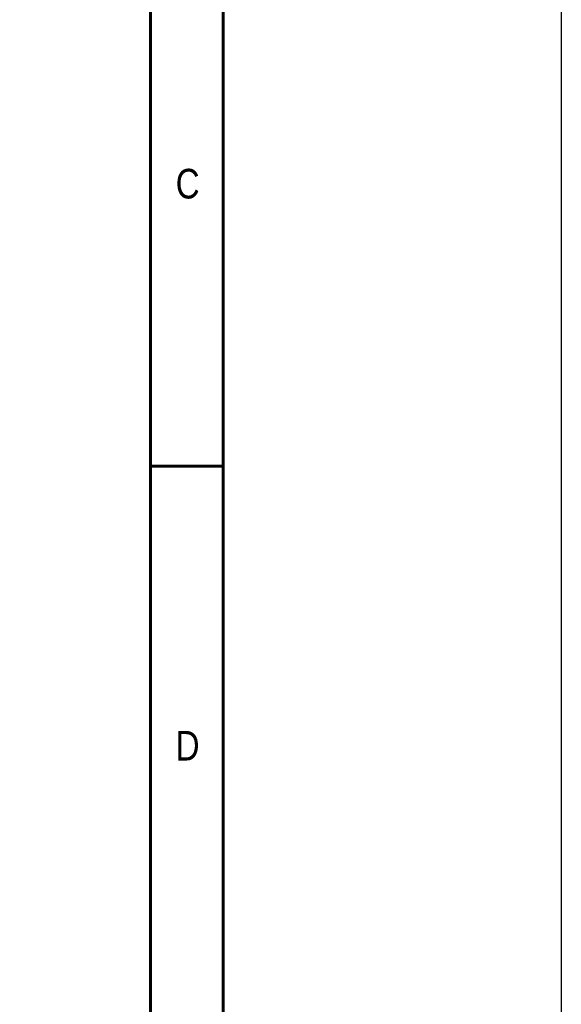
# Model space of a CAD drawing. Header units: inches. Extents: x 0 to 5766, y -2164 to 1330.
# Tile 76 of 217: x 4556 to 4664, y -1333 to -1137. Entities that reach past the tile are written whole.
import ezdxf
from ezdxf.enums import TextEntityAlignment as Align

# ---------------------------------------------------------------- set-up
doc = ezdxf.new("R2010")
doc.units = ezdxf.units.IN
doc.header["$MEASUREMENT"] = 0
doc.layers.add('BORDER', color=7, linetype='Continuous')
doc.styles.add('SEACAD_arial_ttf', font='arial.ttf', dxfattribs={"height": 0.2})

# ---------------------------------------------------------------- blocks, each defined once
blk = doc.blocks.new('A4橫')
at = {"layer": 'BORDER', "color": 123, "linetype": 'Continuous', "lineweight": 60, "ltscale": 25.4}
for p, q in [((4924.324, 1170.892), (4924.324, 1453.749)), ((4917.114, 1446.539), (4917.114, 1170.892)), ((4924.324, 1261.095), (4917.114, 1261.095))]:
    blk.add_line(p, q, dxfattribs=at)
at = {"layer": 'BORDER', "color": 60, "linetype": 'Continuous', "ltscale": 25.4, "style": 'SEACAD_arial_ttf', "width": 0.8}
for s, p in [('C', (4919.601, 1290.649)), ('D', (4919.601, 1234.806))]:
    blk.add_text(s, height=2.943, dxfattribs=at).set_placement(p, align=Align.TOP_LEFT)

msp = doc.modelspace()

# ---------------------------------------------------------------- linework, layer by layer
at = {"color": 4}
msp.add_lwpolyline([(4143.887, 611.783), (4663.887, 611.783), (4663.887, -2164.217), (4143.887, -2164.217)], close=True, dxfattribs=at)

# ---------------------------------------------------------------- block references
at = {"xscale": 2, "yscale": 2, "zscale": 2}
msp.add_blockref('A4橫', (-5251.97, -3747.857), dxfattribs=at)

doc.saveas('drawing.dxf')
